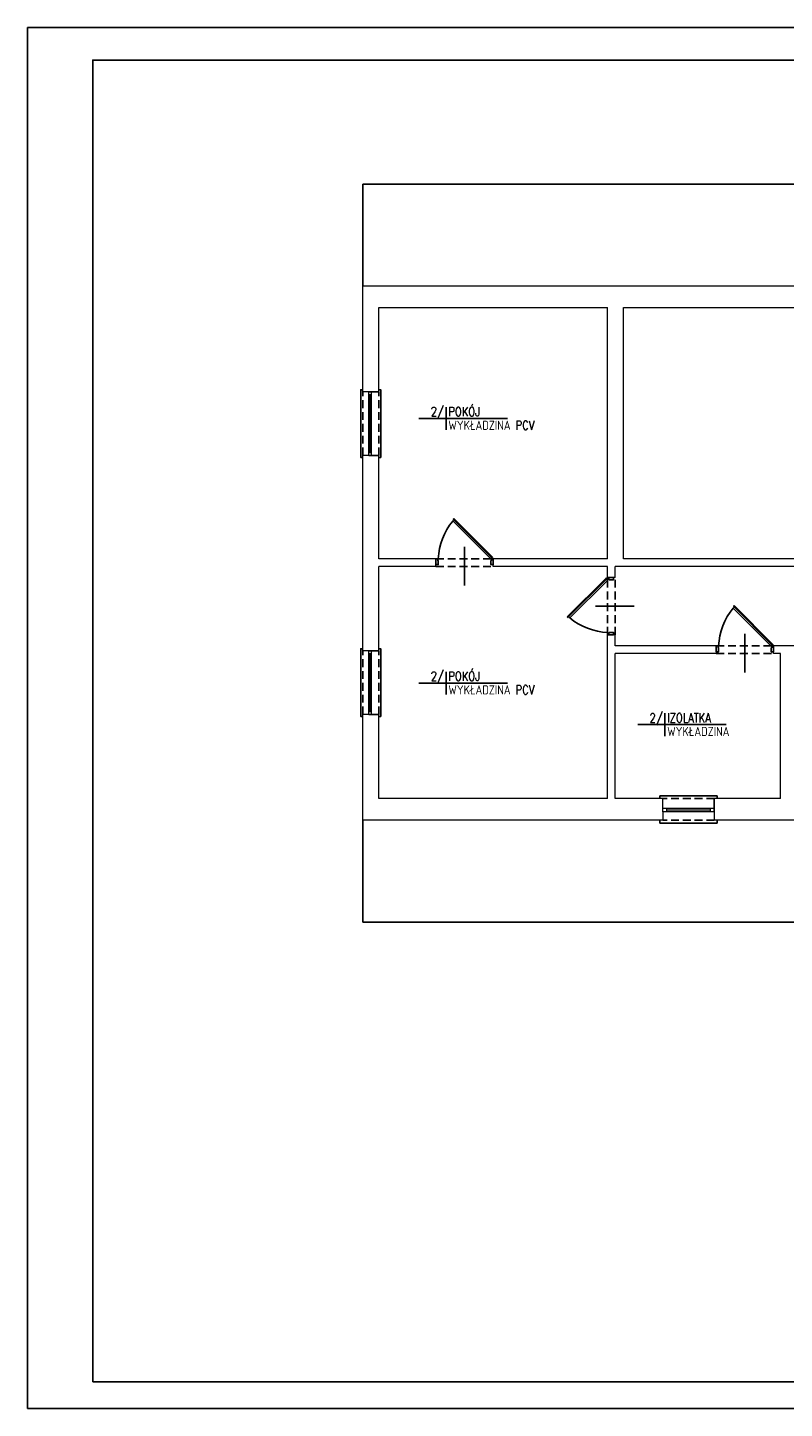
# Model space of a CAD drawing. Header units: millimetres. Extents: x -2603 to 1446, y -6775 to 6616.
# Tile 73 of 74: x -2411 to -1189, y 4388 to 6616. Entities that reach past the tile are written whole.
import ezdxf
from ezdxf.enums import TextEntityAlignment as Align

# ---------------------------------------------------------------- set-up
doc = ezdxf.new("R2010")
doc.units = ezdxf.units.MM
doc.linetypes.add('DASHED', pattern=[19.05, 12.7, -6.35])
doc.layers.get('0').update_dxf_attribs({"color": 252})
for name, color, linetype in [('1-OPIS-POM', 252, 'Continuous'), ('I-DRZWI', 252, 'Continuous'), ('I-NAD', 252, 'DASHED'), ('I-SCIANA', 252, 'Continuous'), ('I-WIDOK', 252, 'Continuous'), ('TABELKA', 252, 'Continuous')]:
    doc.layers.add(name, color=color, linetype=linetype)
doc.layers.add('I-OKNA', color=252, linetype='Continuous', lineweight=5)
doc.styles.add('ROMANS', font='romans.shx', dxfattribs={"width": 0.75})

# ---------------------------------------------------------------- blocks, each defined once
blk = doc.blocks.new('D90')
blk.add_line((32.6, 45), (-28, 45))
for points in [[(-9.2, 87.2), (-9.2, 90), (0, 90), (0, 86.3), (-6.4, 86.3), (-6.4, 87.2)], [(-72.6, 61.8), (-11.7, 0.9), (-10.6, 2), (-71.5, 62.9)], [(-9.2, 2.8), (-9.2, 0), (0, 0), (0, 3.7), (-6.4, 3.7), (-6.4, 2.8)]]:
    blk.add_lwpolyline(points, close=True)
blk.add_lwpolyline([(-11.3, 2.7), (-9.5, 4.5), (-68.6, 63.5), (-70.3, 61.8)])
blk.add_arc((-4.6, -14.5), 100.9, 92.6186, 129.3487)
blk = doc.blocks.new('OPIS-POM')
for p, q in [((-60, 0), (135, 0)), ((0, 25), (0, -25))]:
    blk.add_line(p, q)
at = {"style": 'ROMANS', "width": 0.8, "flags": 4}
blk.add_attdef('NR', text='', height=20, dxfattribs=at).set_placement((-5, 5), align=Align.RIGHT)
blk.add_attdef('NAZWA', (5, 5), '', height=20, dxfattribs=at)
blk.add_attdef('POW.', text='', height=20, dxfattribs=at).set_placement((-5, -5), align=Align.TOP_RIGHT)
blk.add_attdef('POSADZKA', text='', height=20, dxfattribs=at).set_placement((5, -5), align=Align.TOP_LEFT)

msp = doc.modelspace()

# ---------------------------------------------------------------- linework, layer by layer
at = {"lineweight": 0}
msp.add_lwpolyline([(-1844.2, 5610.3), (-1869.8, 5610.3)], dxfattribs=at)
at = {"layer": 'I-NAD'}
for points in [[(-1869.8, 5925.5), (-1869.8, 6028.1)], [(-1844.2, 5925.5), (-1844.2, 6028.1)], [(-1751.9, 5758.6), (-1659.4, 5758.6)], [(-1751.9, 5746.3), (-1659.4, 5746.3)], [(-1474.7, 5636), (-1474.7, 5728.4)], [(-1462.4, 5636), (-1462.4, 5728.4)], [(-1299.3, 5618.1), (-1206.9, 5618.1)], [(-1869.8, 5507.7), (-1869.8, 5610.3)], [(-1844.2, 5507.7), (-1844.2, 5610.3)], [(-1299.3, 5605.7), (-1206.9, 5605.7)], [(-1302.5, 5371.7), (-1385.7, 5371.7)], [(-1302.5, 5336.9), (-1385.7, 5336.9)]]:
    msp.add_lwpolyline(points, dxfattribs=at)
at = {"layer": 'I-OKNA'}
for points in [[(-1860, 5925.5), (-1860, 6028.1)], [(-1860, 6023.5), (-1856, 6023.5)], [(-1858, 5930), (-1858, 6023.5)], [(-1856, 5925.5), (-1856, 6028.1)], [(-1860, 5930), (-1856, 5930)], [(-1860, 5507.7), (-1860, 5610.3)], [(-1860, 5605.7), (-1856, 5605.7)], [(-1858, 5512.3), (-1858, 5605.7)], [(-1856, 5507.7), (-1856, 5610.3)], [(-1860, 5512.3), (-1856, 5512.3)], [(-1302.5, 5355.6), (-1385.7, 5355.6)], [(-1302.5, 5350.2), (-1385.7, 5350.2)], [(-1379.4, 5350.2), (-1379.4, 5355.6)], [(-1308.8, 5353), (-1379.4, 5353)], [(-1308.8, 5350.2), (-1308.8, 5355.6)]]:
    msp.add_lwpolyline(points, dxfattribs=at)
at = {"layer": 'I-SCIANA', "lineweight": 0}
for points in [[(-1869.8, 6028.1), (-1869.8, 6198.9)], [(-1869.8, 6198.9), (80.2, 6198.9)], [(-1844.2, 6028.1), (-1844.2, 6164.1)], [(-1844.2, 6164.1), (-1474.7, 6164.1)], [(-1474.7, 5758.6), (-1474.7, 6164.1)], [(-1449, 6164.1), (-340.6, 6164.1)], [(-1449, 5758.6), (-1449, 6164.1)], [(-1844.2, 6028.1), (-1869.8, 6028.1)], [(-1860, 6028.1), (-1869.8, 6028.1)], [(-1860, 6028.1), (-1844.2, 6028.1)], [(-1869.8, 5610.3), (-1869.8, 5925.5)], [(-1844.2, 5925.5), (-1869.8, 5925.5)], [(-1860, 5925.5), (-1869.8, 5925.5)], [(-1860, 5925.5), (-1844.2, 5925.5)], [(-1844.2, 5758.6), (-1844.2, 5925.5)], [(-1751.9, 5758.6), (-1844.2, 5758.6)], [(-1751.9, 5746.3), (-1751.9, 5758.6)], [(-1474.7, 5758.6), (-1659.4, 5758.6)], [(-1659.4, 5746.3), (-1659.4, 5758.6)], [(-974, 5758.6), (-1449, 5758.6)], [(-1844.2, 5610.3), (-1844.2, 5746.3)], [(-1751.9, 5746.3), (-1844.2, 5746.3)], [(-1474.7, 5746.3), (-1659.4, 5746.3)], [(-1474.7, 5728.4), (-1474.7, 5746.3)], [(-1462.4, 5728.4), (-1474.7, 5728.4)], [(-1462.4, 5728.4), (-1462.4, 5746.3)], [(-1012.9, 5746.3), (-1462.4, 5746.3)], [(-1474.7, 5371.7), (-1474.7, 5636)], [(-1462.4, 5636), (-1474.7, 5636)], [(-1462.4, 5618.1), (-1462.4, 5636)], [(-1299.2, 5618.1), (-1462.4, 5618.1)], [(-1299.2, 5605.7), (-1299.2, 5618.1)], [(-1165.8, 5618.1), (-1206.9, 5618.1)], [(-1206.9, 5605.7), (-1206.9, 5618.1)], [(-1860, 5610.3), (-1869.8, 5610.3)], [(-1860, 5610.3), (-1844.2, 5610.3)], [(-1299.2, 5605.7), (-1462.4, 5605.7)], [(-1462.4, 5371.7), (-1462.4, 5605.7)], [(-1195.6, 5605.7), (-1206.9, 5605.7)], [(-1195.6, 5371.7), (-1195.6, 5605.7)], [(-1869.8, 5336.9), (-1869.8, 5507.7)], [(-1844.2, 5507.7), (-1869.8, 5507.7)], [(-1860, 5507.7), (-1869.8, 5507.7)], [(-1860, 5507.7), (-1844.2, 5507.7)], [(-1844.2, 5371.7), (-1844.2, 5507.7)], [(-1474.7, 5371.7), (-1844.2, 5371.7)], [(-1384.6, 5371.7), (-1462.4, 5371.7)], [(-1385.7, 5350.2), (-1385.7, 5371.7)], [(-1195.6, 5371.7), (-1302.5, 5371.7)], [(-1302.5, 5371.7), (-1302.5, 5336.9)], [(-1302.5, 5350.2), (-1302.5, 5371.7)], [(-1385.7, 5350.2), (-1385.7, 5336.9)], [(-1302.5, 5350.2), (-1302.5, 5336.9)], [(-1384.6, 5336.9), (-1869.8, 5336.9)], [(-487.2, 5336.9), (-1302.5, 5336.9)]]:
    msp.add_lwpolyline(points, dxfattribs=at)
at = {"layer": 'I-WIDOK'}
for points in [[(-1869.8, 6363.1), (80.2, 6363.1)], [(-1869.8, 6198.9), (-1869.8, 6363.1)], [(-1869.8, 5922.2), (-1873.1, 5922.2), (-1873.1, 6031.4), (-1869.8, 6031.4)], [(-1844.2, 5922.2), (-1840.9, 5922.2), (-1840.9, 6031.4), (-1844.2, 6031.4)], [(-1869.8, 5504.4), (-1873.1, 5504.4), (-1873.1, 5613.6), (-1869.8, 5613.6)], [(-1844.2, 5504.4), (-1840.9, 5504.4), (-1840.9, 5613.6), (-1844.2, 5613.6)], [(-1298.1, 5371.7), (-1298.1, 5376.2), (-1390.2, 5376.2), (-1390.2, 5371.7)], [(-1869.8, 5172.6), (-1869.8, 5336.9)], [(-1298.1, 5336.9), (-1298.1, 5332.4), (-1390.2, 5332.4), (-1390.2, 5336.9)], [(80.2, 5172.6), (-1869.8, 5172.6)]]:
    msp.add_lwpolyline(points, dxfattribs=at)
at = {"layer": 'TABELKA'}
for points in [[(-2410.8, 6615.6), (-2410.8, 4388.1), (739.1, 4388.1), (739.1, 6615.6)], [(-2305.7, 4431.1), (696.3, 4431.1), (696.3, 6563.2), (-2305.7, 6563.2)]]:
    msp.add_lwpolyline(points, close=True, dxfattribs=at)

# ---------------------------------------------------------------- block references
at = {"layer": '1-OPIS-POM', "xscale": 0.7338239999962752, "yscale": 0.7338239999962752, "zscale": 0.7338240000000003}
for p, values in [((-1735.4, 5985), {'NR': '2/', 'NAZWA': 'POKÓJ', 'POSADZKA': 'WYKŁADZINA PCV'}), ((-1735.4, 5558.2), {'NR': '2/', 'NAZWA': 'POKÓJ', 'POSADZKA': 'WYKŁADZINA PCV'}), ((-1382.2, 5491.1), {'NR': '2/', 'NAZWA': 'IZOLATKA', 'POSADZKA': 'WYKŁADZINA '})]:
    msp.add_blockref('OPIS-POM', p, dxfattribs=at).add_auto_attribs(values)
at = {"layer": 'I-DRZWI', "zscale": 1.026809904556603}
for p, xscale, yscale, rotation in [((-1659.4, 5749.2), -1.026809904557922, 1.026809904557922, 90), ((-1465.3, 5728.4), -1.026809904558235, 1.026809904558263, 180), ((-1206.9, 5608.6), -1.026809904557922, 1.026809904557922, 90)]:
    msp.add_blockref('D90', p, dxfattribs=dict(at, xscale=xscale, yscale=yscale, rotation=rotation))

doc.saveas('drawing.dxf')
